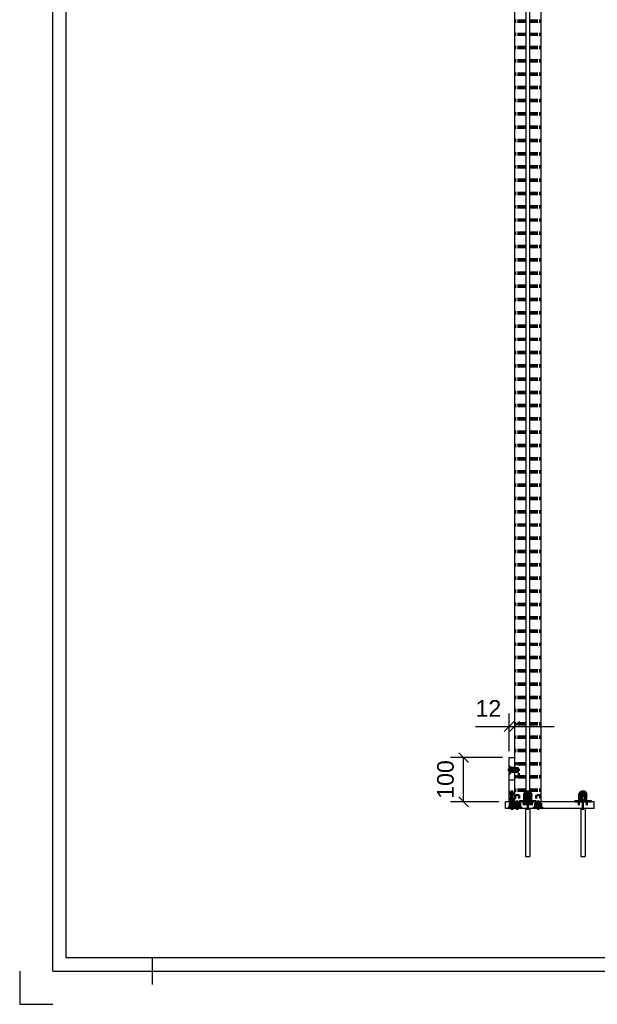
# Model space of a CAD drawing. Header units: millimetres. Extents: x -30 to 390, y -840 to -543.
# Tile 1 of 12: x -30 to 57, y -840 to -692. Entities that reach past the tile are written whole.
import ezdxf

# ---------------------------------------------------------------- set-up
doc = ezdxf.new("R2010")
doc.units = ezdxf.units.MM
doc.linetypes.add('DOT', pattern=[2, 0.5, -1.5])
doc.linetypes.add('STRICHPUNKT2', pattern=[18.5, 10, -4, 0.5, -4])
doc.layers.get('0').update_dxf_attribs({"linetype": 'CONTINUOUS'})
doc.layers.add('DIM49', color=4, linetype='CONTINUOUS')
doc.layers.add('TXT_DIM49', color=2, linetype='CONTINUOUS')
doc.layers.add('LE_ALL', color=7, linetype='CONTINUOUS', lineweight=50)
doc.styles.add('ARIAL', font='arial.ttf')

# ---------------------------------------------------------------- blocks, each defined once
blk = doc.blocks.new('DINA3_00002', base_point=(383, -833.08))
for p, q in [((-23, -833.08), (-23, -550.08)), ((383, -833.08), (-23, -833.08)), ((-10, -833.08), (-10, -837.08)), ((-25, -835.08), (385, -835.08))]:
    blk.add_line(p, q)
for points in [[(-25, -835.08), (-25, -548.08), (385, -548.08)], [(-30, -835.08), (-30, -840.08), (-25, -840.08)]]:
    blk.add_lwpolyline(points)
blk = doc.blocks.new('_ZBL0004_00001')
blk.add_blockref('DINA3_00002', (383, -833.08))
blk = doc.blocks.new('Profiel 60x60_00293', base_point=(47.27, -609.54))
for p, q in [((44.61, -609.54), (44.61, -809.54)), ((48.61, -609.54), (48.61, -809.54)), ((46.32, -611.16), (46.32, -807.93)), ((46.89, -611.16), (46.89, -807.93)), ((45.37, -809.54), (44.61, -809.54)), ((48.61, -809.54), (47.84, -809.54))]:
    blk.add_line(p, q)
at = {"layer": 'LE_ALL', "color": 3, "linetype": 'DOT'}
for p, q in [((44.74, -609.54), (44.74, -809.54)), ((44.74, -609.54), (44.74, -809.54)), ((45.21, -609.54), (45.21, -809.54)), ((45.28, -609.54), (45.28, -809.54)), ((45.31, -609.54), (45.31, -809.54)), ((45.34, -609.54), (45.34, -809.54)), ((45.39, -609.54), (45.39, -809.54)), ((45.41, -609.54), (45.41, -809.54)), ((45.45, -609.54), (45.45, -809.54)), ((45.45, -609.54), (45.45, -809.54)), ((45.47, -609.54), (45.47, -809.54)), ((45.49, -609.54), (45.49, -809.54)), ((45.53, -609.54), (45.53, -809.54)), ((45.61, -609.54), (45.61, -809.54)), ((45.94, -609.54), (45.94, -809.54)), ((46.07, -609.54), (46.07, -809.54)), ((47.14, -609.54), (47.14, -809.54)), ((47.27, -609.54), (47.27, -809.54)), ((47.6, -609.54), (47.6, -809.54)), ((47.68, -609.54), (47.68, -809.54)), ((47.72, -609.54), (47.72, -809.54)), ((47.74, -609.54), (47.74, -809.54)), ((47.76, -609.54), (47.76, -809.54)), ((47.77, -609.54), (47.77, -809.54)), ((47.81, -609.54), (47.81, -809.54)), ((47.82, -609.54), (47.82, -809.54)), ((47.87, -609.54), (47.87, -809.54)), ((47.91, -609.54), (47.91, -809.54)), ((47.93, -609.54), (47.93, -809.54)), ((48.01, -609.54), (48.01, -809.54)), ((48.47, -609.54), (48.47, -809.54)), ((48.47, -609.54), (48.47, -809.54)), ((46.32, -807.93), (46.32, -809.54)), ((46.89, -807.93), (46.89, -809.54))]:
    blk.add_line(p, q, dxfattribs=at)
blk.add_circle((46.61, -808.88), 0.267, dxfattribs=at)
blk = doc.blocks.new('_00295', base_point=(46.61, -808.88))
at = {"layer": 'LE_ALL', "color": 1, "linetype": 'STRICHPUNKT2'}
for q in [(46.21, -808.88), (46.21, -808.88), (46.61, -808.48), (46.61, -808.48), (47.01, -808.88), (46.61, -809.28), (47.01, -808.88), (46.61, -809.28)]:
    blk.add_line((46.61, -808.88), q, dxfattribs=at)
blk = doc.blocks.new('_00294')
blk.add_blockref('_00295', (46.61, -808.88))
blk = doc.blocks.new('Profiel 60x60_00292')
for name, p in [('Profiel 60x60_00293', (47.27, -609.54)), ('_00294', (0, 0))]:
    blk.add_blockref(name, p)
blk = doc.blocks.new('_D8', base_point=(35.45, -809.09))
at = {"layer": 'DIM49', "color": 1}
for p, q in [((42.81, -802.88), (34.95, -802.88)), ((37.7, -803.63), (36.2, -802.13)), ((36.95, -809.54), (36.95, -802.88)), ((36.2, -808.79), (37.7, -810.29)), ((42.27, -809.54), (34.95, -809.54))]:
    blk.add_line(p, q, dxfattribs=at)
at = {"layer": 'TXT_DIM49', "style": 'ARIAL'}
blk.add_text('100', height=2.5, rotation=90.0002, dxfattribs=at).set_placement((35.45, -809.09))
blk = doc.blocks.new('Brede Strip 15x200_00298', base_point=(45.49, -810.25))
for p, q in [((43.27, -810.54), (43.27, -809.54)), ((56.61, -809.54), (43.27, -809.54)), ((56.61, -810.54), (43.27, -810.54)), ((56.61, -810.54), (56.61, -809.54))]:
    blk.add_line(p, q)
at = {"layer": 'LE_ALL', "color": 3, "linetype": 'DOT'}
for p, q in [((44.51, -810.24), (43.91, -810.24)), ((44.51, -810.24), (44.51, -809.54)), ((44.82, -810.54), (44.51, -810.24)), ((45.49, -810.25), (44.56, -810.25)), ((45.49, -810.25), (45.49, -809.54)), ((45.78, -810.54), (45.49, -810.25)), ((46.01, -809.54), (46.01, -810.54)), ((46.34, -809.54), (46.34, -810.54)), ((46.87, -809.54), (46.87, -810.54)), ((47.21, -809.54), (47.21, -810.54)), ((48.66, -810.25), (47.72, -810.25)), ((48.66, -810.25), (48.66, -809.54)), ((48.95, -810.54), (48.66, -810.25)), ((54.34, -809.54), (54.34, -810.54)), ((55.54, -809.54), (55.54, -810.54))]:
    blk.add_line(p, q, dxfattribs=at)
for points in [[(43.6, -810.54), (43.91, -810.24), (43.91, -809.54)], [(44.27, -810.54), (44.56, -810.25), (44.56, -809.54)], [(47.43, -810.54), (47.72, -810.25), (47.72, -809.54)]]:
    blk.add_lwpolyline(points, dxfattribs=at)
blk.add_blockref('_D8', (35.45, -809.09))
blk = doc.blocks.new('_00300', base_point=(44.21, -810.74))
at = {"layer": 'LE_ALL', "color": 1, "linetype": 'STRICHPUNKT2'}
for p, q in [((44.21, -810.74), (44.21, -809.34)), ((44.21, -810.74), (44.21, -809.34)), ((44.21, -810.74), (44.21, -809.34)), ((45.02, -810.74), (45.02, -809.34)), ((45.02, -810.74), (45.02, -809.34)), ((46.61, -809.34), (46.61, -810.74)), ((46.61, -809.34), (46.61, -810.74)), ((46.61, -809.41), (46.61, -810.68)), ((48.19, -810.74), (48.19, -809.34)), ((48.19, -810.74), (48.19, -809.34)), ((54.94, -809.34), (54.94, -810.74)), ((54.94, -809.34), (54.94, -810.74))]:
    blk.add_line(p, q, dxfattribs=at)
blk = doc.blocks.new('_00299')
blk.add_blockref('_00300', (44.21, -810.74))
blk = doc.blocks.new('Brede Strip 15x200_00297')
for name, p in [('Brede Strip 15x200_00298', (45.49, -810.25)), ('_00299', (0, 0))]:
    blk.add_blockref(name, p)
blk = doc.blocks.new('Carrosseriering M12 (ISO 7093 _ DIN 9021)_00304', base_point=(54.51, -809.54))
for p, q in [((53.71, -809.32), (56.17, -809.32)), ((53.71, -809.32), (53.71, -809.54)), ((56.17, -809.32), (56.17, -809.54)), ((53.71, -809.54), (56.17, -809.54))]:
    blk.add_line(p, q)
at = {"layer": 'LE_ALL', "color": 3, "linetype": 'DOT'}
for p, q in [((54.51, -809.54), (54.51, -809.32)), ((55.37, -809.54), (55.37, -809.32))]:
    blk.add_line(p, q, dxfattribs=at)
blk = doc.blocks.new('Carrosseriering M12 (ISO 7093 _ DIN 9021)_00303')
blk.add_blockref('Carrosseriering M12 (ISO 7093 _ DIN 9021)_00304', (54.51, -809.54))
blk = doc.blocks.new('Hoge dopmoer (DIN 1587)-M12_00306', base_point=(54.54, -808.62))
for p, q in [((54.34, -808.46), (55.54, -808.46)), ((54.34, -808.66), (54.64, -808.66)), ((54.34, -808.68), (54.34, -808.66)), ((54.64, -808.66), (54.34, -808.68)), ((54.34, -809.3), (54.34, -808.68)), ((54.34, -809.3), (54.64, -809.32)), ((54.34, -809.32), (54.34, -809.3)), ((54.64, -809.32), (54.34, -809.32)), ((54.64, -808.66), (55.24, -808.66)), ((54.94, -808.68), (54.64, -808.66)), ((54.64, -809.32), (54.94, -809.3)), ((55.24, -809.32), (54.64, -809.32)), ((54.94, -809.3), (54.94, -808.68)), ((55.24, -808.66), (55.54, -808.66)), ((55.54, -808.66), (55.54, -808.46)), ((55.54, -808.66), (55.54, -808.68))]:
    blk.add_line(p, q)
blk.add_lwpolyline([(54.34, -808.66), (54.34, -808.46, -0.414214), (54.94, -807.86, -0.414214), (55.54, -808.46)], format="xyb")
for points in [[(54.94, -809.3), (55.24, -809.32), (55.54, -809.3), (55.54, -808.68), (55.24, -808.66), (54.94, -808.68)], [(55.54, -809.3), (55.54, -809.32), (55.24, -809.32)]]:
    blk.add_lwpolyline(points)
at = {"layer": 'LE_ALL', "color": 3, "linetype": 'DOT'}
for p, q in [((54.54, -808.26), (55.34, -808.26)), ((54.54, -808.26), (54.54, -808.62)), ((54.54, -808.62), (55.34, -808.62)), ((54.54, -809.32), (54.54, -808.62)), ((54.6, -808.26), (54.94, -808.06)), ((55.28, -808.26), (54.94, -808.06)), ((55.34, -808.26), (55.34, -808.62)), ((55.34, -809.32), (55.34, -808.62))]:
    blk.add_line(p, q, dxfattribs=at)
blk = doc.blocks.new('GEWINDE_00308', base_point=(54.54, -809.32))
at = {"layer": 'LE_ALL', "color": 3, "linetype": 'DOT'}
for p, q in [((54.54, -809.32), (54.54, -808.62)), ((54.54, -808.62), (54.6, -808.68)), ((54.54, -809.32), (54.6, -809.29)), ((54.6, -809.29), (54.6, -808.68)), ((54.6, -808.68), (55.28, -808.68)), ((55.28, -809.29), (54.6, -809.29)), ((55.34, -808.62), (55.28, -808.68)), ((55.28, -809.29), (55.28, -808.68)), ((55.34, -809.32), (55.28, -809.29)), ((55.34, -809.32), (55.34, -808.62))]:
    blk.add_line(p, q, dxfattribs=at)
blk = doc.blocks.new('GEWINDE_00307')
blk.add_blockref('GEWINDE_00308', (54.54, -809.32))
blk = doc.blocks.new('Hoge dopmoer (DIN 1587)-M12_00305')
for name, p in [('Hoge dopmoer (DIN 1587)-M12_00306', (54.54, -808.62)), ('GEWINDE_00307', (0, 0))]:
    blk.add_blockref(name, p)
blk = doc.blocks.new('Draadstang-M12x140_00310', base_point=(54.6, -817.79))
for p, q in [((54.6, -810.54), (54.6, -817.79)), ((55.28, -810.54), (55.28, -817.79)), ((54.6, -817.79), (55.28, -817.79))]:
    blk.add_line(p, q)
at = {"layer": 'LE_ALL', "color": 3, "linetype": 'DOT'}
for p, q in [((54.6, -808.46), (54.6, -810.54)), ((55.28, -808.46), (55.28, -810.54))]:
    blk.add_line(p, q, dxfattribs=at)
blk = doc.blocks.new('Draadstang-M12x140_00309')
blk.add_blockref('Draadstang-M12x140_00310', (54.6, -817.79))
blk = doc.blocks.new('Montage_00302')
for name in ['Carrosseriering M12 (ISO 7093 _ DIN 9021)_00303', 'Hoge dopmoer (DIN 1587)-M12_00305', 'Draadstang-M12x140_00309']:
    blk.add_blockref(name, (0, 0))
blk = doc.blocks.new('Carrosseriering M12 (ISO 7093 _ DIN 9021)_00313', base_point=(46.17, -809.54))
for p, q in [((45.37, -809.32), (47.84, -809.32)), ((45.37, -809.32), (45.37, -809.54)), ((47.84, -809.32), (47.84, -809.54)), ((45.37, -809.54), (47.84, -809.54))]:
    blk.add_line(p, q)
at = {"layer": 'LE_ALL', "color": 3, "linetype": 'DOT'}
for p, q in [((46.17, -809.54), (46.17, -809.32)), ((47.04, -809.54), (47.04, -809.32))]:
    blk.add_line(p, q, dxfattribs=at)
blk = doc.blocks.new('Carrosseriering M12 (ISO 7093 _ DIN 9021)_00312')
blk.add_blockref('Carrosseriering M12 (ISO 7093 _ DIN 9021)_00313', (46.17, -809.54))
blk = doc.blocks.new('Hoge dopmoer (DIN 1587)-M12_00315', base_point=(46.2, -808.62))
for p, q in [((46.01, -808.46), (47.21, -808.46)), ((46.01, -808.66), (46.31, -808.66)), ((46.01, -808.68), (46.01, -808.66)), ((46.31, -808.66), (46.01, -808.68)), ((46.01, -809.3), (46.01, -808.68)), ((46.01, -809.3), (46.31, -809.32)), ((46.01, -809.32), (46.01, -809.3)), ((46.31, -809.32), (46.01, -809.32)), ((46.31, -808.66), (46.91, -808.66)), ((46.61, -808.68), (46.31, -808.66)), ((46.31, -809.32), (46.61, -809.3)), ((46.91, -809.32), (46.31, -809.32)), ((46.61, -809.3), (46.61, -808.68)), ((46.91, -808.66), (47.21, -808.66)), ((47.21, -808.66), (47.21, -808.46)), ((47.21, -808.66), (47.21, -808.68))]:
    blk.add_line(p, q)
blk.add_lwpolyline([(46.01, -808.66), (46.01, -808.46, -0.414214), (46.61, -807.86, -0.414214), (47.21, -808.46)], format="xyb")
for points in [[(46.61, -809.3), (46.91, -809.32), (47.21, -809.3), (47.21, -808.68), (46.91, -808.66), (46.61, -808.68)], [(47.21, -809.3), (47.21, -809.32), (46.91, -809.32)]]:
    blk.add_lwpolyline(points)
at = {"layer": 'LE_ALL', "color": 3, "linetype": 'DOT'}
for p, q in [((46.2, -808.26), (47.01, -808.26)), ((46.2, -808.26), (46.2, -808.62)), ((46.2, -808.62), (47.01, -808.62)), ((46.21, -809.32), (46.21, -808.62)), ((46.27, -808.26), (46.61, -808.06)), ((46.95, -808.26), (46.61, -808.06)), ((47.01, -808.26), (47.01, -808.62)), ((47.01, -809.32), (47.01, -808.62))]:
    blk.add_line(p, q, dxfattribs=at)
blk = doc.blocks.new('GEWINDE_00317', base_point=(46.21, -808.62))
at = {"layer": 'LE_ALL', "color": 3, "linetype": 'DOT'}
for p, q in [((46.21, -808.62), (46.27, -808.68)), ((46.21, -809.32), (46.21, -808.62)), ((46.21, -809.32), (46.27, -809.29)), ((46.27, -809.29), (46.27, -808.68)), ((46.27, -808.68), (46.95, -808.68)), ((46.95, -809.29), (46.27, -809.29)), ((47.01, -808.62), (46.95, -808.68)), ((46.95, -809.29), (46.95, -808.68)), ((47.01, -809.32), (46.95, -809.29)), ((47.01, -809.32), (47.01, -808.62))]:
    blk.add_line(p, q, dxfattribs=at)
blk = doc.blocks.new('GEWINDE_00316')
blk.add_blockref('GEWINDE_00317', (46.21, -808.62))
blk = doc.blocks.new('Hoge dopmoer (DIN 1587)-M12_00314')
for name, p in [('Hoge dopmoer (DIN 1587)-M12_00315', (46.2, -808.62)), ('GEWINDE_00316', (0, 0))]:
    blk.add_blockref(name, p)
blk = doc.blocks.new('Draadstang-M12x140_00319', base_point=(46.27, -817.79))
for p, q in [((46.27, -810.54), (46.27, -817.79)), ((46.95, -810.54), (46.95, -817.79)), ((46.27, -817.79), (46.95, -817.79))]:
    blk.add_line(p, q)
at = {"layer": 'LE_ALL', "color": 3, "linetype": 'DOT'}
for p, q in [((46.27, -808.46), (46.27, -810.54)), ((46.95, -808.46), (46.95, -810.54))]:
    blk.add_line(p, q, dxfattribs=at)
blk = doc.blocks.new('Draadstang-M12x140_00318')
blk.add_blockref('Draadstang-M12x140_00319', (46.27, -817.79))
blk = doc.blocks.new('Montage_00311')
for name in ['Carrosseriering M12 (ISO 7093 _ DIN 9021)_00312', 'Hoge dopmoer (DIN 1587)-M12_00314', 'Draadstang-M12x140_00318']:
    blk.add_blockref(name, (0, 0))
blk = doc.blocks.new('Montage voetplaat_00301')
for name in ['Montage_00311', 'Montage_00302']:
    blk.add_blockref(name, (0, 0))
blk = doc.blocks.new('Verzonken kopbout (DIN 7991_ISO 10642)-M10x30_00322', base_point=(44.74, -809.83))
at = {"layer": 'LE_ALL', "color": 3, "linetype": 'DOT'}
for p, q in [((44.74, -808.54), (44.74, -809.54)), ((45.31, -808.54), (44.74, -808.54)), ((45.31, -808.54), (45.31, -809.54)), ((44.36, -810.46), (44.69, -810.13)), ((44.36, -810.46), (44.36, -810.54)), ((45.69, -810.46), (44.36, -810.46)), ((44.69, -809.83), (44.69, -810.13)), ((45.36, -809.83), (44.69, -809.83)), ((44.74, -809.54), (44.74, -809.83)), ((44.74, -809.83), (45.31, -809.83)), ((44.91, -810.3), (44.79, -810.3)), ((44.79, -810.3), (44.79, -810.54)), ((45.14, -810.3), (44.91, -810.3)), ((44.91, -810.3), (44.91, -810.54)), ((45.14, -810.3), (45.14, -810.54)), ((45.25, -810.3), (45.14, -810.3)), ((45.25, -810.3), (45.25, -810.54)), ((45.31, -809.54), (45.31, -809.83)), ((45.36, -809.83), (45.36, -810.13)), ((45.69, -810.46), (45.69, -810.54))]:
    blk.add_line(p, q, dxfattribs=at)
blk.add_lwpolyline([(45.69, -810.46), (45.36, -810.13), (44.69, -810.13)], dxfattribs=at)
blk = doc.blocks.new('Verzonken kopbout (DIN 7991_ISO 10642)-M10x30_00321')
blk.add_blockref('Verzonken kopbout (DIN 7991_ISO 10642)-M10x30_00322', (44.74, -809.83))
blk = doc.blocks.new('Verzonken kopbout (DIN 7991_ISO 10642)-M10x30_00328', base_point=(47.91, -809.83))
at = {"layer": 'LE_ALL', "color": 3, "linetype": 'DOT'}
for p, q in [((47.91, -808.54), (47.91, -809.54)), ((48.47, -808.54), (47.91, -808.54)), ((48.47, -808.54), (48.47, -809.54)), ((47.52, -810.46), (47.86, -810.13)), ((47.52, -810.46), (47.52, -810.54)), ((48.86, -810.46), (47.52, -810.46)), ((47.86, -809.83), (47.86, -810.13)), ((48.52, -809.83), (47.86, -809.83)), ((47.91, -809.54), (47.91, -809.83)), ((47.91, -809.83), (48.47, -809.83)), ((48.07, -810.3), (47.96, -810.3)), ((47.96, -810.3), (47.96, -810.54)), ((48.31, -810.3), (48.07, -810.3)), ((48.07, -810.3), (48.07, -810.54)), ((48.31, -810.3), (48.31, -810.54)), ((48.42, -810.3), (48.31, -810.3)), ((48.42, -810.3), (48.42, -810.54)), ((48.47, -809.54), (48.47, -809.83)), ((48.52, -809.83), (48.52, -810.13)), ((48.86, -810.46), (48.86, -810.54))]:
    blk.add_line(p, q, dxfattribs=at)
blk.add_lwpolyline([(48.86, -810.46), (48.52, -810.13), (47.86, -810.13)], dxfattribs=at)
blk = doc.blocks.new('Verzonken kopbout (DIN 7991_ISO 10642)-M10x30_00327')
blk.add_blockref('Verzonken kopbout (DIN 7991_ISO 10642)-M10x30_00328', (47.91, -809.83))
blk = doc.blocks.new('Montage voetplaat_00320')
for name in ['Verzonken kopbout (DIN 7991_ISO 10642)-M10x30_00321', 'Verzonken kopbout (DIN 7991_ISO 10642)-M10x30_00327']:
    blk.add_blockref(name, (0, 0))
blk = doc.blocks.new('Voetplaat + montage_00296')
for name in ['Brede Strip 15x200_00297', 'Montage voetplaat_00320', 'Montage voetplaat_00301']:
    blk.add_blockref(name, (0, 0))
blk = doc.blocks.new('_D5', base_point=(38.74, -796.7))
at = {"layer": 'DIM49', "color": 1}
for p, q in [((43.81, -801.88), (43.81, -796.2)), ((38.74, -798.2), (50.61, -798.2)), ((43.06, -798.95), (44.56, -797.45)), ((45.36, -797.45), (43.86, -798.95))]:
    blk.add_line(p, q, dxfattribs=at)
at = {"layer": 'TXT_DIM49', "style": 'ARIAL'}
blk.add_text('12', height=2.5, dxfattribs=at).set_placement((38.74, -796.7))
blk = doc.blocks.new('Plaatwerk D_ 12_00364', base_point=(44.12, -805.04))
for p, q in [((43.81, -806.21), (44.61, -806.21)), ((44.61, -806.21), (44.61, -809.54)), ((43.81, -809.54), (44.61, -809.54))]:
    blk.add_line(p, q)
blk.add_lwpolyline([(43.81, -809.54), (43.81, -806.21), (43.81, -802.88), (44.61, -802.88), (44.61, -806.21)])
at = {"layer": 'LE_ALL', "color": 3, "linetype": 'DOT'}
for p, q in [((44.12, -805.04), (44.12, -804.44)), ((43.81, -805.35), (44.12, -805.04)), ((44.12, -805.04), (44.61, -805.04)), ((44.47, -808.54), (43.94, -808.54)), ((43.94, -809.54), (43.94, -808.54)), ((43.98, -808.13), (44.21, -808)), ((43.98, -808.13), (44.43, -808.13)), ((43.98, -808.54), (43.98, -808.13)), ((44.47, -809.54), (44.47, -808.54))]:
    blk.add_line(p, q, dxfattribs=at)
for points in [[(43.81, -804.14), (44.12, -804.44), (44.61, -804.44)], [(44.43, -808.54), (44.43, -808.13), (44.21, -808)]]:
    blk.add_lwpolyline(points, dxfattribs=at)
blk.add_blockref('_D5', (38.74, -796.7))
blk = doc.blocks.new('_00366', base_point=(43.61, -804.74))
at = {"layer": 'LE_ALL', "color": 1, "linetype": 'STRICHPUNKT2'}
for p, q in [((43.61, -804.74), (44.81, -804.74)), ((44.21, -809.68), (44.21, -807.84)), ((44.21, -809.68), (44.21, -807.84)), ((44.21, -809.68), (44.21, -807.84))]:
    blk.add_line(p, q, dxfattribs=at)
blk = doc.blocks.new('_00365')
blk.add_blockref('_00366', (43.61, -804.74))
blk = doc.blocks.new('DIN 76-M8_00368', base_point=(44.43, -809.54))
at = {"layer": 'LE_ALL', "color": 3, "linetype": 'DOT'}
for p, q in [((44.47, -808.54), (43.94, -808.54)), ((43.94, -809.54), (43.94, -808.54)), ((43.98, -809.54), (43.98, -808.54)), ((44.43, -809.54), (44.43, -808.54)), ((44.47, -809.54), (44.47, -808.54))]:
    blk.add_line(p, q, dxfattribs=at)
blk = doc.blocks.new('DIN 76-M8_00367')
blk.add_blockref('DIN 76-M8_00368', (44.43, -809.54))
blk = doc.blocks.new('Plaatwerk D_ 12_00363')
for name, p in [('Plaatwerk D_ 12_00364', (44.12, -805.04)), ('_00365', (0, 0)), ('DIN 76-M8_00367', (0, 0))]:
    blk.add_blockref(name, p)
blk = doc.blocks.new('Verzonken kopbout (DIN 7991_ISO 10642)-M8x25_00371', base_point=(43.98, -809.96))
at = {"layer": 'LE_ALL', "color": 3, "linetype": 'DOT'}
for p, q in [((43.98, -808.88), (43.98, -809.54)), ((44.43, -808.88), (43.98, -808.88)), ((44.43, -808.88), (44.43, -809.54)), ((43.67, -810.48), (43.94, -810.21)), ((43.67, -810.48), (43.67, -810.54)), ((44.74, -810.48), (43.67, -810.48)), ((43.94, -809.96), (43.94, -810.21)), ((44.47, -809.96), (43.94, -809.96)), ((43.98, -809.54), (43.98, -809.96)), ((43.98, -809.96), (44.43, -809.96)), ((44.04, -810.34), (44.04, -810.54)), ((44.21, -810.34), (44.21, -810.54)), ((44.37, -810.34), (44.37, -810.54)), ((44.43, -809.54), (44.43, -809.96)), ((44.47, -809.96), (44.47, -810.21)), ((44.74, -810.48), (44.74, -810.54))]:
    blk.add_line(p, q, dxfattribs=at)
for points in [[(44.74, -810.48), (44.47, -810.21), (43.94, -810.21)], [(44.37, -810.34), (44.21, -810.34), (44.04, -810.34)]]:
    blk.add_lwpolyline(points, dxfattribs=at)
blk = doc.blocks.new('Verzonken kopbout (DIN 7991_ISO 10642)-M8x25_00370')
blk.add_blockref('Verzonken kopbout (DIN 7991_ISO 10642)-M8x25_00371', (43.98, -809.96))
blk = doc.blocks.new('Montage_00369')
blk.add_blockref('Verzonken kopbout (DIN 7991_ISO 10642)-M8x25_00370', (0, 0))
blk = doc.blocks.new('1011 Moerblok M8_00378', base_point=(44.74, -805.01))
at = {"layer": 'LE_ALL', "color": 3, "linetype": 'DOT'}
for p, q in [((44.74, -804.48), (45.27, -804.48)), ((44.74, -805.01), (45.27, -805.01)), ((45.27, -805.74), (44.74, -805.74))]:
    blk.add_line(p, q, dxfattribs=at)
blk.add_lwpolyline([(45.27, -805.74), (45.27, -803.74), (44.74, -803.74)], dxfattribs=at)
blk = doc.blocks.new('DIN 13-M8_00380', base_point=(44.74, -804.52))
at = {"layer": 'LE_ALL', "color": 3, "linetype": 'DOT'}
for p, q in [((44.74, -804.48), (45.27, -804.48)), ((44.74, -804.52), (45.27, -804.52)), ((44.74, -804.97), (45.27, -804.97)), ((44.74, -805.01), (45.27, -805.01))]:
    blk.add_line(p, q, dxfattribs=at)
blk = doc.blocks.new('DIN 13-M8_00379')
blk.add_blockref('DIN 13-M8_00380', (44.74, -804.52))
blk = doc.blocks.new('_00382', base_point=(44.61, -804.74))
at = {"layer": 'LE_ALL', "color": 1, "linetype": 'STRICHPUNKT2'}
blk.add_line((44.61, -804.74), (45.41, -804.74), dxfattribs=at)
blk = doc.blocks.new('_00381')
blk.add_blockref('_00382', (44.61, -804.74))
blk = doc.blocks.new('1011 Moerblok M8_00377')
for name, p in [('_00381', (0, 0)), ('1011 Moerblok M8_00378', (44.74, -805.01)), ('DIN 13-M8_00379', (0, 0))]:
    blk.add_blockref(name, p)
blk = doc.blocks.new('Verzonken kopbout (DIN 7991_ISO 10642)-M8x20_00384', base_point=(44.39, -804.97))
at = {"layer": 'LE_ALL', "color": 3, "linetype": 'DOT'}
for p, q in [((43.87, -804.21), (43.81, -804.21)), ((44.01, -804.55), (43.81, -804.55)), ((44.01, -804.65), (43.81, -804.65)), ((44.01, -804.84), (43.81, -804.84)), ((44.14, -805.01), (44.14, -804.48)), ((44.39, -804.48), (44.14, -804.48)), ((44.39, -804.97), (44.39, -804.52)), ((45.14, -804.52), (44.39, -804.52)), ((44.01, -804.94), (43.81, -804.94)), ((43.87, -805.28), (43.81, -805.28)), ((43.87, -805.28), (44.14, -805.01)), ((45.14, -804.97), (44.39, -804.97))]:
    blk.add_line(p, q, dxfattribs=at)
for points in [[(43.87, -805.28), (43.87, -804.21), (44.14, -804.48)], [(44.01, -804.94), (44.01, -804.84), (44.01, -804.65), (44.01, -804.55)], [(44.39, -804.48), (44.39, -805.01), (44.14, -805.01)]]:
    blk.add_lwpolyline(points, dxfattribs=at)
blk = doc.blocks.new('GEWINDE_00386', base_point=(44.61, -804.97))
at = {"layer": 'LE_ALL', "color": 3, "linetype": 'DOT'}
for p, q in [((44.39, -805.01), (44.39, -804.48)), ((44.39, -804.48), (44.61, -804.48)), ((44.39, -804.52), (44.61, -804.52)), ((44.61, -804.48), (45.14, -804.48)), ((44.61, -804.52), (45.14, -804.52)), ((45.14, -804.48), (45.14, -805.01)), ((44.39, -804.97), (44.61, -804.97)), ((44.39, -805.01), (44.61, -805.01)), ((44.61, -804.97), (45.14, -804.97)), ((44.61, -805.01), (45.14, -805.01))]:
    blk.add_line(p, q, dxfattribs=at)
blk = doc.blocks.new('GEWINDE_00385')
blk.add_blockref('GEWINDE_00386', (44.61, -804.97))
blk = doc.blocks.new('Verzonken kopbout (DIN 7991_ISO 10642)-M8x20_00383')
for name, p in [('Verzonken kopbout (DIN 7991_ISO 10642)-M8x20_00384', (44.39, -804.97)), ('GEWINDE_00385', (0, 0))]:
    blk.add_blockref(name, p)
blk = doc.blocks.new('Montage baluster_00376')
for name in ['Verzonken kopbout (DIN 7991_ISO 10642)-M8x20_00383', '1011 Moerblok M8_00377']:
    blk.add_blockref(name, (0, 0))
blk = doc.blocks.new('Schoren + montage_00362')
for name in ['Plaatwerk D_ 12_00363', 'Montage baluster_00376', 'Montage_00369']:
    blk.add_blockref(name, (0, 0))
blk = doc.blocks.new('Eind koker - ihw op maat maken_00291')
for name in ['Voetplaat + montage_00296', 'Profiel 60x60_00292', 'Schoren + montage_00362']:
    blk.add_blockref(name, (0, 0))
blk = doc.blocks.new('_A3D0012_00290')
blk.add_blockref('Eind koker - ihw op maat maken_00291', (0, 0))
blk = doc.blocks.new('_ANS0012_00289')
blk.add_blockref('_A3D0012_00290', (0, 0))

msp = doc.modelspace()

# ---------------------------------------------------------------- block references
for name in ['_ZBL0004_00001', '_ANS0012_00289']:
    msp.add_blockref(name, (0, 0))

doc.saveas('drawing.dxf')
